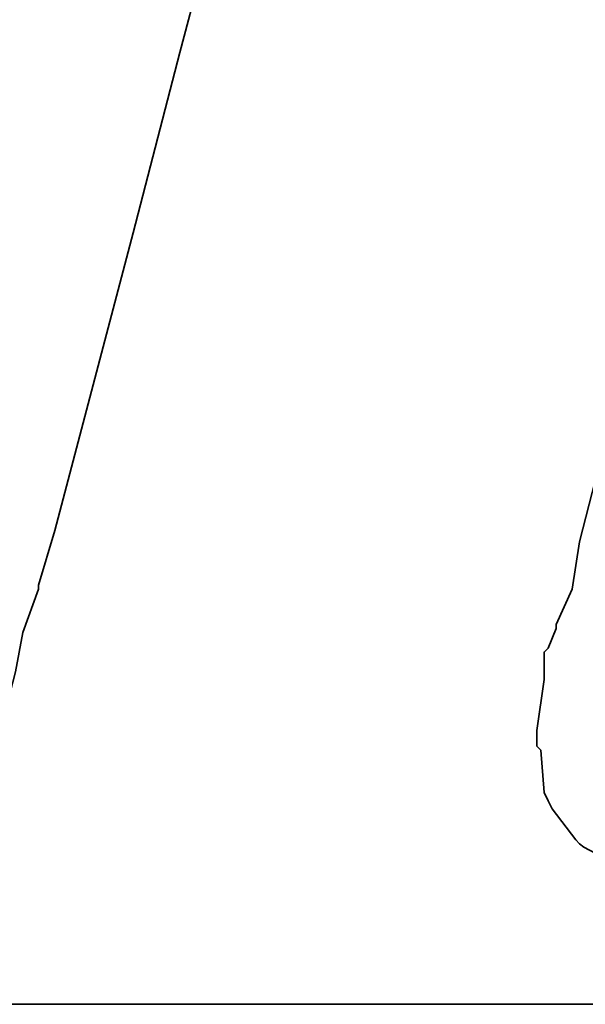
# Model space of a CAD drawing. Header units: inches. Extents: x 22 to 529, y 46 to 401.
# Tile 34 of 50: x 205.503 to 205.994, y 111.401 to 112.256. Entities that reach past the tile are written whole.
import ezdxf

# ---------------------------------------------------------------- set-up
doc = ezdxf.new("R2010")
doc.units = ezdxf.units.IN
doc.header["$LTSCALE"] = 0.1
doc.layers.add('DIM', color=4, linetype='Continuous')
doc.layers.add('layer 1', color=7, linetype='Continuous')

# ---------------------------------------------------------------- blocks, each defined once
blk = doc.blocks.new('TBI MOTION logo(完整正式版)')
at = {"layer": 'layer 1', "color": 22, "lineweight": 35}
blk.add_open_spline([(-40.59125, -7.943749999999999), (-40.59125, -7.943749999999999), (-40.97375, -7.943749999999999), (-40.97375, -7.943749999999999), (-40.97375, -7.943749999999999), (-40.97375, -7.943749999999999), (-41.38125, -7.943749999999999), (-41.38125, -7.943749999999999), (-41.38125, -7.943749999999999), (-41.38125, -7.943749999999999), (-41.54874999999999, -7.943749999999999), (-41.54874999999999, -7.943749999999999), (-41.54874999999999, -7.943749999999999), (-41.54874999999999, -7.943749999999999), (-41.59875, -7.943749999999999), (-41.59875, -7.943749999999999), (-41.59875, -7.943749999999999), (-41.59875, -7.943749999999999), (-41.88374999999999, -7.943749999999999), (-41.88374999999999, -7.943749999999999), (-41.88374999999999, -7.943749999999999), (-41.88374999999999, -7.943749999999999), (-41.90875, -7.91875), (-41.90875, -7.91875), (-41.90875, -7.91875), (-41.90875, -7.91875), (-42.19875, -7.871249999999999), (-42.19875, -7.871249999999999), (-42.19875, -7.871249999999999), (-42.19875, -7.871249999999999), (-42.43875, -7.82375), (-42.43875, -7.82375), (-42.43875, -7.82375), (-42.43875, -7.82375), (-42.45875, -7.82375), (-42.45875, -7.82375), (-42.45875, -7.82375), (-42.45875, -7.82375), (-42.48624999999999, -7.82375), (-42.48624999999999, -7.82375), (-42.48624999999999, -7.82375), (-42.48624999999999, -7.82375), (-42.67625, -7.723749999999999), (-42.67625, -7.723749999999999), (-42.67625, -7.723749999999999), (-42.67625, -7.723749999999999), (-42.70125, -7.70375), (-42.70125, -7.70375), (-42.70125, -7.70375), (-42.70125, -7.70375), (-42.72375, -7.678749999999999), (-42.72375, -7.678749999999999), (-42.72375, -7.678749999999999), (-42.72375, -7.678749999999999), (-42.86875, -7.488749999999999), (-42.86875, -7.488749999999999), (-42.86875, -7.488749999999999), (-42.86875, -7.488749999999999), (-42.89374999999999, -7.438749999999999), (-42.89374999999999, -7.438749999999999), (-42.89374999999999, -7.438749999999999), (-42.89374999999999, -7.438749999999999), (-42.91875, -7.388749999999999), (-42.91875, -7.388749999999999), (-42.91875, -7.388749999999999), (-42.91875, -7.388749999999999), (-42.93874999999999, -7.12875), (-42.93874999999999, -7.12875), (-42.93874999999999, -7.12875), (-42.93874999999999, -7.12875), (-42.96375, -7.103749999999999), (-42.96375, -7.103749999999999), (-42.96375, -7.103749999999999), (-42.96375, -7.103749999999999), (-42.96375, -7.053749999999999), (-42.96375, -7.053749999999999), (-42.96375, -7.053749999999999), (-42.96375, -7.053749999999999), (-42.96375, -7.00875), (-42.96375, -7.00875), (-42.96375, -7.00875), (-42.96375, -7.00875), (-42.91875, -6.69625), (-42.91875, -6.69625), (-42.91875, -6.69625), (-42.91875, -6.69625), (-42.91875, -6.62375), (-42.91875, -6.62375), (-42.91875, -6.62375), (-42.91875, -6.62375), (-42.91875, -6.59625), (-42.91875, -6.59625), (-42.91875, -6.59625), (-42.91875, -6.59625), (-42.91875, -6.57375), (-42.91875, -6.57375), (-42.91875, -6.57375), (-42.91875, -6.57375), (-42.91875, -6.528749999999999), (-42.91875, -6.528749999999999), (-42.91875, -6.528749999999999), (-42.91875, -6.528749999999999), (-42.89374999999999, -6.50375), (-42.89374999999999, -6.50375), (-42.89374999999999, -6.50375), (-42.89374999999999, -6.50375), (-42.84374999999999, -6.38375), (-42.84374999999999, -6.38375), (-42.84374999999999, -6.38375), (-42.84374999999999, -6.38375), (-42.84374999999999, -6.358749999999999), (-42.84374999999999, -6.358749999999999), (-42.84374999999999, -6.358749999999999), (-42.84374999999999, -6.358749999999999), (-42.74625, -6.143749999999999), (-42.74625, -6.143749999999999), (-42.74625, -6.143749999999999), (-42.74625, -6.143749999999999), (-42.70125, -5.853749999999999), (-42.70125, -5.853749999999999), (-42.70125, -5.853749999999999), (-42.70125, -5.853749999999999), (-42.60374999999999, -5.47125), (-42.60374999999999, -5.47125), (-42.60374999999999, -5.47125), (-42.60374999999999, -5.47125), (-42.60374999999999, -5.44875), (-42.60374999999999, -5.44875), (-42.60374999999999, -5.44875), (-42.60374999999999, -5.44875), (-42.38875, -4.678749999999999), (-42.38875, -4.678749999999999), (-42.38875, -4.678749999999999), (-42.38875, -4.678749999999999), (-42.36375, -4.653749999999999), (-42.36375, -4.653749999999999), (-42.36375, -4.653749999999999), (-42.36375, -4.653749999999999), (-42.12375, -3.69625), (-42.12375, -3.69625), (-42.12375, -3.69625), (-42.12375, -3.69625), (-42.12375, -3.67374), (-42.12375, -3.67374), (-42.12375, -3.67374), (-42.12375, -3.67374), (-41.78875, -2.593739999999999), (-41.78875, -2.593739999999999), (-41.78875, -2.593739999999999), (-41.78875, -2.593739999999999), (-41.18875, -0.19375), (-41.18875, -0.19375), (-41.18875, -0.19375), (-41.18875, -0.19375), (-40.54375, 2.20624), (-40.54375, 2.20624), (-40.54375, 2.20624), (-40.54375, 2.20624), (-40.25374999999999, 3.308749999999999), (-40.25374999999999, 3.308749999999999), (-40.25374999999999, 3.308749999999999), (-40.25374999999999, 3.308749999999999), (-39.98875, 4.27125), (-39.98875, 4.27125), (-39.98875, 4.27125), (-39.98875, 4.27125), (-39.77375, 5.131249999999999), (-39.77375, 5.131249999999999), (-39.77375, 5.131249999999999), (-39.77375, 5.131249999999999), (-39.67875, 5.47125), (-39.67875, 5.47125), (-39.67875, 5.47125), (-39.67875, 5.47125), (-39.60375, 5.756249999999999), (-39.60375, 5.756249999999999), (-39.60375, 5.756249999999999), (-39.60375, 5.756249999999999), (-39.60375, 5.78125), (-39.60375, 5.78125), (-39.60375, 5.78125), (-39.60375, 5.78125), (-39.50875, 5.97125), (-39.50875, 5.97125), (-39.50875, 5.97125), (-39.50875, 5.97125), (-39.50875, 6.138749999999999), (-39.50875, 6.138749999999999), (-39.50875, 6.138749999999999), (-39.50875, 6.138749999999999), (-39.48625, 6.166249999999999), (-39.48625, 6.166249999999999), (-39.48625, 6.166249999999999), (-39.48625, 6.166249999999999), (-39.46125, 6.286249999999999), (-39.46125, 6.286249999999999), (-39.46125, 6.286249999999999), (-39.46125, 6.286249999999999), (-39.46125, 6.426249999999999), (-39.46125, 6.426249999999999), (-39.46125, 6.426249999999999), (-39.46125, 6.426249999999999), (-39.41375, 6.426249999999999), (-39.41375, 6.426249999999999), (-39.41375, 6.426249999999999), (-39.41375, 6.426249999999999), (-39.29375, 6.69125), (-39.29375, 6.69125), (-39.29375, 6.69125), (-39.29375, 6.69125), (-39.26875, 6.741249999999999), (-39.26875, 6.741249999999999), (-39.26875, 6.741249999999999), (-39.26875, 6.741249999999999), (-39.24375, 6.76625), (-39.24375, 6.76625), (-39.24375, 6.76625), (-39.24375, 6.76625), (-38.98375, 7.006239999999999), (-38.98375, 7.006239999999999), (-38.98375, 7.006239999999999), (-38.98375, 7.006239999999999), (-38.95625, 7.026239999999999), (-38.95625, 7.026239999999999), (-38.95625, 7.026239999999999), (-38.95625, 7.026239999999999), (-38.78875, 7.126239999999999), (-38.78875, 7.126239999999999), (-38.78875, 7.126239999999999), (-38.78875, 7.126239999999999), (-38.76375, 7.126239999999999), (-38.76375, 7.126239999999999), (-38.76375, 7.126239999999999), (-38.76375, 7.126239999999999), (-38.74375, 7.126239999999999), (-38.74375, 7.126239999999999), (-38.74375, 7.126239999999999), (-38.74375, 7.126239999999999), (-38.52875, 7.171249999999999), (-38.52875, 7.171249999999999), (-38.52875, 7.171249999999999), (-38.52875, 7.171249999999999), (-38.52875, 7.196239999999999), (-38.52875, 7.196239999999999), (-38.52875, 7.196239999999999), (-38.52875, 7.196239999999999), (-38.50375, 7.196239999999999), (-38.50375, 7.196239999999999), (-38.50375, 7.196239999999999), (-38.50375, 7.196239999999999), (-38.26125, 7.21875), (-38.26125, 7.21875), (-38.26125, 7.21875), (-38.26125, 7.21875), (-38.23875000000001, 7.246239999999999), (-38.23875000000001, 7.246239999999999), (-38.23875000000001, 7.246239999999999), (-38.23875000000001, 7.246239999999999), (-38.21625, 7.246239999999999), (-38.21625, 7.246239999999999), (-38.21625, 7.246239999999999), (-38.21625, 7.246239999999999), (-38.18875, 7.246239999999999), (-38.18875, 7.246239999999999), (-38.18875, 7.246239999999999), (-38.18875, 7.246239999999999), (-37.90375, 7.246239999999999), (-37.90375, 7.246239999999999), (-37.90375, 7.246239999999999), (-37.90375, 7.246239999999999), (-37.85375, 7.246239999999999), (-37.85375, 7.246239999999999), (-37.85375, 7.246239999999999), (-37.85375, 7.246239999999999), (-37.75875, 7.246239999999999), (-37.75875, 7.246239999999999), (-37.75875, 7.246239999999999), (-37.75875, 7.246239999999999), (-37.42375, 7.246239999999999), (-37.42375, 7.246239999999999), (-37.42375, 7.246239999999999), (-37.42375, 7.246239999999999), (-37.08875, 7.246239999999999), (-37.08875, 7.246239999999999), (-37.08875, 7.246239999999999), (-37.08875, 7.246239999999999), (-37.06375, 7.246239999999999), (-37.06375, 7.246239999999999), (-37.06375, 7.246239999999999), (-37.06375, 7.246239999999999), (-37.06375, 7.266239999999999), (-37.06375, 7.266239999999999), (-37.06375, 7.266239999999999), (-37.06375, 7.266239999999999), (-37.03875, 7.291249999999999), (-37.03875, 7.291249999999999), (-37.03875, 7.291249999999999), (-37.03875, 7.291249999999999), (-37.03875, 7.31625), (-37.03875, 7.31625), (-37.03875, 7.31625), (-37.03875, 7.31625), (-36.94125, 7.676249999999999), (-36.94125, 7.676249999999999), (-36.94125, 7.676249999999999), (-36.94125, 7.676249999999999), (-36.86875, 7.98625), (-36.86875, 7.98625), (-36.86875, 7.98625), (-36.86875, 7.98625), (-36.98875000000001, 7.98625), (-36.98875000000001, 7.98625), (-36.98875000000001, 7.98625), (-36.98875000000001, 7.98625), (-37.42375, 7.98625), (-37.42375, 7.98625), (-37.42375, 7.98625), (-37.42375, 7.98625), (-37.94875, 7.98625), (-37.94875, 7.98625), (-37.94875, 7.98625), (-37.94875, 7.98625), (-38.57375, 7.98625), (-38.57375, 7.98625), (-38.57375, 7.98625), (-38.57375, 7.98625), (-39.29375, 7.98625), (-39.29375, 7.98625), (-39.29375, 7.98625), (-39.29375, 7.98625), (-40.82875, 7.98625), (-40.82875, 7.98625), (-40.82875, 7.98625), (-40.82875, 7.98625), (-42.36375, 7.98625), (-42.36375, 7.98625), (-42.36375, 7.98625), (-42.36375, 7.98625), (-43.08375, 7.98625), (-43.08375, 7.98625), (-43.08375, 7.98625), (-43.08375, 7.98625), (-43.70875, 7.98625), (-43.70875, 7.98625), (-43.70875, 7.98625), (-43.70875, 7.98625), (-44.23375, 7.98625), (-44.23375, 7.98625), (-44.23375, 7.98625), (-44.23375, 7.98625), (-44.66875, 7.98625), (-44.66875, 7.98625), (-44.66875, 7.98625), (-44.66875, 7.98625), (-44.88375, 7.98625), (-44.88375, 7.98625), (-44.88375, 7.98625), (-44.88375, 7.98625), (-44.90874999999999, 7.94125), (-44.90874999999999, 7.94125), (-44.90874999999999, 7.94125), (-44.90874999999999, 7.94125), (-44.90874999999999, 7.916249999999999), (-44.90874999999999, 7.916249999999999), (-44.90874999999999, 7.916249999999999), (-44.90874999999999, 7.916249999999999), (-45.00375, 7.55625), (-45.00375, 7.55625), (-45.00375, 7.55625), (-45.00375, 7.55625), (-45.05374999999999, 7.246239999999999), (-45.05374999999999, 7.246239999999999), (-45.05374999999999, 7.246239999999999), (-45.05374999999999, 7.246239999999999), (-44.61875, 7.246239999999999), (-44.61875, 7.246239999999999), (-44.61875, 7.246239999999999), (-44.61875, 7.246239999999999), (-44.11375, 7.246239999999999), (-44.11375, 7.246239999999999), (-44.11375, 7.246239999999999), (-44.11375, 7.246239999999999), (-43.99375, 7.246239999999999), (-43.99375, 7.246239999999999), (-43.99375, 7.246239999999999), (-43.99375, 7.246239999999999), (-43.94625, 7.246239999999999), (-43.94625, 7.246239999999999), (-43.94625, 7.246239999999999), (-43.94625, 7.246239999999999), (-43.92374, 7.246239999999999), (-43.92374, 7.246239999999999), (-43.92374, 7.246239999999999), (-43.92374, 7.246239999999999), (-43.65874999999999, 7.246239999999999), (-43.65874999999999, 7.246239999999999), (-43.65874999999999, 7.246239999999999), (-43.65874999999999, 7.246239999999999), (-43.63875, 7.21875), (-43.63875, 7.21875), (-43.63875, 7.21875), (-43.63875, 7.21875), (-43.46874999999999, 7.196239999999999), (-43.46874999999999, 7.196239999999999), (-43.46874999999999, 7.196239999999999), (-43.46874999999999, 7.196239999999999), (-43.39875, 7.196239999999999), (-43.39875, 7.196239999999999), (-43.39875, 7.196239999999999), (-43.39875, 7.196239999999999), (-43.37125, 7.171249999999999), (-43.37125, 7.171249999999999), (-43.37125, 7.171249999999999), (-43.37125, 7.171249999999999), (-43.34875, 7.171249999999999), (-43.34875, 7.171249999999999), (-43.34875, 7.171249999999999), (-43.34875, 7.171249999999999), (-43.20375, 7.126239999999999), (-43.20375, 7.126239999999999), (-43.20375, 7.126239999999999), (-43.20375, 7.126239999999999), (-43.05875, 7.076239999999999), (-43.05875, 7.076239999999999), (-43.05875, 7.076239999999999), (-43.05875, 7.076239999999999), (-43.01375, 7.076239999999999), (-43.01375, 7.076239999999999), (-43.01375, 7.076239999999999), (-43.01375, 7.076239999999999), (-42.98875, 7.026239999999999), (-42.98875, 7.026239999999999), (-42.98875, 7.026239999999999), (-42.98875, 7.026239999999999), (-42.79874999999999, 6.86125), (-42.79874999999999, 6.86125), (-42.79874999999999, 6.86125), (-42.79874999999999, 6.86125), (-42.77375, 6.81125), (-42.77375, 6.81125), (-42.77375, 6.81125), (-42.77375, 6.81125), (-42.74625, 6.76625), (-42.74625, 6.76625), (-42.74625, 6.76625), (-42.74625, 6.76625), (-42.72375, 6.47625), (-42.72375, 6.47625), (-42.72375, 6.47625), (-42.72375, 6.47625), (-42.70125, 6.45124), (-42.70125, 6.45124), (-42.70125, 6.45124), (-42.70125, 6.45124), (-42.70125, 6.426249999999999), (-42.70125, 6.426249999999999), (-42.70125, 6.426249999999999), (-42.70125, 6.426249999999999), (-42.72375, 6.40625), (-42.72375, 6.40625), (-42.72375, 6.40625), (-42.72375, 6.40625), (-42.74625, 5.97125), (-42.74625, 5.97125), (-42.74625, 5.97125), (-42.74625, 5.97125), (-42.74625, 5.94625), (-42.74625, 5.94625), (-42.74625, 5.94625), (-42.74625, 5.94625), (-42.74625, 5.926249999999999), (-42.74625, 5.926249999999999), (-42.74625, 5.926249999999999), (-42.74625, 5.926249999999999), (-42.77375, 5.876249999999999), (-42.77375, 5.876249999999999), (-42.77375, 5.876249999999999), (-42.77375, 5.876249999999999), (-42.81875, 5.80625), (-42.81875, 5.80625), (-42.81875, 5.80625), (-42.81875, 5.80625), (-42.86875, 5.63625), (-42.86875, 5.63625), (-42.86875, 5.63625), (-42.86875, 5.63625), (-42.91875, 5.39625), (-42.91875, 5.39625), (-42.91875, 5.39625), (-42.91875, 5.39625), (-42.91875, 5.37124), (-42.91875, 5.37124), (-42.91875, 5.37124), (-42.91875, 5.37124), (-43.01375, 5.10874), (-43.01375, 5.10874), (-43.01375, 5.10874), (-43.01375, 5.10874), (-43.10875, 4.771239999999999), (-43.10875, 4.771239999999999), (-43.10875, 4.771239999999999), (-43.10875, 4.771239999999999), (-43.29875, 3.956249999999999), (-43.29875, 3.956249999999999), (-43.29875, 3.956249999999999), (-43.29875, 3.956249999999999), (-43.58875, 2.951249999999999), (-43.58875, 2.951249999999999), (-43.58875, 2.951249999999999), (-43.58875, 2.951249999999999), (-43.87375, 1.87125), (-43.87375, 1.87125), (-43.87375, 1.87125), (-43.87375, 1.87125), (-44.52625, -0.50374), (-44.52625, -0.50374), (-44.52625, -0.50374), (-44.52625, -0.50374), (-45.14874999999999, -2.853749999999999), (-45.14874999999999, -2.853749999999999), (-45.14874999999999, -2.853749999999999), (-45.14874999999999, -2.853749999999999), (-45.43375, -3.95875), (-45.43375, -3.95875), (-45.43375, -3.95875), (-45.43375, -3.95875), (-45.69874999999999, -4.96875), (-45.69874999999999, -4.96875), (-45.69874999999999, -4.96875), (-45.69874999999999, -4.96875), (-45.91375, -5.78375), (-45.91375, -5.78375), (-45.91375, -5.78375), (-45.91375, -5.78375), (-46.01374999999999, -6.11875), (-46.01374999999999, -6.11875), (-46.01374999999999, -6.11875), (-46.01374999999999, -6.11875), (-46.01374999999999, -6.143749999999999), (-46.01374999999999, -6.143749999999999), (-46.01374999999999, -6.143749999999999), (-46.01374999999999, -6.143749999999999), (-46.10875, -6.40875), (-46.10875, -6.40875), (-46.10875, -6.40875), (-46.10875, -6.40875), (-46.15375, -6.648749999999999), (-46.15375, -6.648749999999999), (-46.15375, -6.648749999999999), (-46.15375, -6.648749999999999), (-46.20375, -6.83875), (-46.20375, -6.83875), (-46.20375, -6.83875), (-46.20375, -6.83875), (-46.22874999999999, -6.933749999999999), (-46.22874999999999, -6.933749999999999), (-46.22874999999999, -6.933749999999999), (-46.22874999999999, -6.933749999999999), (-46.22874999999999, -7.07875), (-46.22874999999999, -7.07875), (-46.22874999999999, -7.07875), (-46.22874999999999, -7.07875), (-46.27374999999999, -7.07875), (-46.27374999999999, -7.07875), (-46.27374999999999, -7.07875), (-46.27374999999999, -7.07875), (-46.39375, -7.34375), (-46.39375, -7.34375), (-46.39375, -7.34375), (-46.39375, -7.34375), (-46.39375, -7.36875), (-46.39375, -7.36875), (-46.39375, -7.36875), (-46.39375, -7.36875), (-46.42125, -7.388749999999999), (-46.42125, -7.388749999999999), (-46.42125, -7.388749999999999), (-46.42125, -7.388749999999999), (-46.68375, -7.678749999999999), (-46.68375, -7.678749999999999), (-46.68375, -7.678749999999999), (-46.68375, -7.678749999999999), (-46.70875, -7.70375), (-46.70875, -7.70375), (-46.70875, -7.70375), (-46.70875, -7.70375), (-46.75374999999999, -7.723749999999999), (-46.75374999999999, -7.723749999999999), (-46.75374999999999, -7.723749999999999), (-46.75374999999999, -7.723749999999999), (-47.08874999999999, -7.871249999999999), (-47.08874999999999, -7.871249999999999), (-47.08874999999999, -7.871249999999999), (-47.08874999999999, -7.871249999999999), (-47.11625, -7.871249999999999), (-47.11625, -7.871249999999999), (-47.11625, -7.871249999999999), (-47.11625, -7.871249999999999), (-47.13875, -7.893749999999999), (-47.13875, -7.893749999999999), (-47.13875, -7.893749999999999), (-47.13875, -7.893749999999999), (-47.56874999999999, -7.91875), (-47.56874999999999, -7.91875), (-47.56874999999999, -7.91875), (-47.56874999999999, -7.91875), (-47.59624999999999, -7.943749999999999), (-47.59624999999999, -7.943749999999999), (-47.59624999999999, -7.943749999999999), (-47.59624999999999, -7.943749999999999), (-47.64375, -7.943749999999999), (-47.64375, -7.943749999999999), (-47.64375, -7.943749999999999), (-47.64375, -7.943749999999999), (-47.73625, -7.943749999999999), (-47.73625, -7.943749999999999), (-47.73625, -7.943749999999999), (-47.73625, -7.943749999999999), (-48.07375, -7.943749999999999), (-48.07375, -7.943749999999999), (-48.07375, -7.943749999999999), (-48.07375, -7.943749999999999), (-48.36125, -7.943749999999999), (-48.36125, -7.943749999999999), (-48.36125, -7.943749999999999), (-48.36125, -7.943749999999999), (-48.36125, -7.966249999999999), (-48.36125, -7.966249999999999), (-48.36125, -7.966249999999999), (-48.36125, -7.966249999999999), (-48.36125, -7.991249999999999), (-48.36125, -7.991249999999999), (-48.36125, -7.991249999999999), (-48.36125, -7.991249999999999), (-48.38875, -8.013749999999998), (-48.38875, -8.013749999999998), (-48.38875, -8.013749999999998), (-48.38875, -8.013749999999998), (-48.50875, -8.34875), (-48.50875, -8.34875), (-48.50875, -8.34875), (-48.50875, -8.34875), (-48.55375, -8.68625), (-48.55375, -8.68625), (-48.55375, -8.68625), (-48.55375, -8.68625), (-48.45875, -8.68625), (-48.45875, -8.68625), (-48.45875, -8.68625), (-48.45875, -8.68625), (-48.07375, -8.68625), (-48.07375, -8.68625), (-48.07375, -8.68625), (-48.07375, -8.68625), (-47.52374999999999, -8.68625), (-47.52374999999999, -8.68625), (-47.52374999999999, -8.68625), (-47.52374999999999, -8.68625), (-46.92375, -8.68625), (-46.92375, -8.68625), (-46.92375, -8.68625), (-46.92375, -8.68625), (-46.25375, -8.68625), (-46.25375, -8.68625), (-46.25375, -8.68625), (-46.25375, -8.68625), (-46.20375, -8.68625), (-46.20375, -8.68625), (-46.20375, -8.68625), (-46.20375, -8.68625), (-44.71375, -8.68625), (-44.71375, -8.68625), (-44.71375, -8.68625), (-44.71375, -8.68625), (-43.22874999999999, -8.68625), (-43.22874999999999, -8.68625), (-43.22874999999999, -8.68625), (-43.22874999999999, -8.68625), (-42.55875, -8.68625), (-42.55875, -8.68625), (-42.55875, -8.68625), (-42.55875, -8.68625), (-42.50874999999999, -8.68625), (-42.50874999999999, -8.68625), (-42.50874999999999, -8.68625), (-42.50874999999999, -8.68625), (-41.93375, -8.68625), (-41.93375, -8.68625), (-41.93375, -8.68625), (-41.93375, -8.68625), (-41.38125, -8.68625), (-41.38125, -8.68625), (-41.38125, -8.68625), (-41.38125, -8.68625), (-40.97375, -8.68625), (-40.97375, -8.68625), (-40.97375, -8.68625), (-40.97375, -8.68625), (-40.78125, -8.68625), (-40.78125, -8.68625), (-40.78125, -8.68625), (-40.78125, -8.68625), (-40.78125, -8.638749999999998), (-40.78125, -8.638749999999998), (-40.78125, -8.638749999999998), (-40.78125, -8.638749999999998), (-40.75874999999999, -8.638749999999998), (-40.75874999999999, -8.638749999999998), (-40.75874999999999, -8.638749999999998), (-40.75874999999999, -8.638749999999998), (-40.66374999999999, -8.27875), (-40.66374999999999, -8.27875), (-40.66374999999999, -8.27875), (-40.66374999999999, -8.27875), (-40.59125, -7.943749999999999), (-40.59125, -7.943749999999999)], degree=3, knots=[0, 0, 0, 0, 0.0055865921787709, 0.0055865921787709, 0.0055865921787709, 0.0055865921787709, 0.0111731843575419, 0.0111731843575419, 0.0111731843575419, 0.0111731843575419, 0.0167597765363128, 0.0167597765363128, 0.0167597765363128, 0.0167597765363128, 0.0223463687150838, 0.0223463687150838, 0.0223463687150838, 0.0223463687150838, 0.0279329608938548, 0.0279329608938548, 0.0279329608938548, 0.0279329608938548, 0.0335195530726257, 0.0335195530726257, 0.0335195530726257, 0.0335195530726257, 0.0391061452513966, 0.0391061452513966, 0.0391061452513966, 0.0391061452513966, 0.0446927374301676, 0.0446927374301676, 0.0446927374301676, 0.0446927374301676, 0.0502793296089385, 0.0502793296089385, 0.0502793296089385, 0.0502793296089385, 0.0558659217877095, 0.0558659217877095, 0.0558659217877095, 0.0558659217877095, 0.0614525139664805, 0.0614525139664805, 0.0614525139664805, 0.0614525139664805, 0.0670391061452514, 0.0670391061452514, 0.0670391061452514, 0.0670391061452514, 0.0726256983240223, 0.0726256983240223, 0.0726256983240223, 0.0726256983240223, 0.0782122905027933, 0.0782122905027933, 0.0782122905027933, 0.0782122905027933, 0.0837988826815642, 0.0837988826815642, 0.0837988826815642, 0.0837988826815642, 0.0893854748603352, 0.0893854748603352, 0.0893854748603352, 0.0893854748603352, 0.0949720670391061, 0.0949720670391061, 0.0949720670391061, 0.0949720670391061, 0.1005586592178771, 0.1005586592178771, 0.1005586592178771, 0.1005586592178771, 0.106145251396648, 0.106145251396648, 0.106145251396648, 0.106145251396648, 0.1117318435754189, 0.1117318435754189, 0.1117318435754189, 0.1117318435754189, 0.1173184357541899, 0.1173184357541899, 0.1173184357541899, 0.1173184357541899, 0.1229050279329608, 0.1229050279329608, 0.1229050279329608, 0.1229050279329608, 0.1284916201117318, 0.1284916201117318, 0.1284916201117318, 0.1284916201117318, 0.1340782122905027, 0.1340782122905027, 0.1340782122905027, 0.1340782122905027, 0.1396648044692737, 0.1396648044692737, 0.1396648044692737, 0.1396648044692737, 0.1452513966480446, 0.1452513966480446, 0.1452513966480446, 0.1452513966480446, 0.1508379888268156, 0.1508379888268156, 0.1508379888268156, 0.1508379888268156, 0.1564245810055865, 0.1564245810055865, 0.1564245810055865, 0.1564245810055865, 0.1620111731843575, 0.1620111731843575, 0.1620111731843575, 0.1620111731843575, 0.1675977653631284, 0.1675977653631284, 0.1675977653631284, 0.1675977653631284, 0.1731843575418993, 0.1731843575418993, 0.1731843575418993, 0.1731843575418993, 0.1787709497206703, 0.1787709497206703, 0.1787709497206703, 0.1787709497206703, 0.1843575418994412, 0.1843575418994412, 0.1843575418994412, 0.1843575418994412, 0.1899441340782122, 0.1899441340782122, 0.1899441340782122, 0.1899441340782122, 0.1955307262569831, 0.1955307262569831, 0.1955307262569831, 0.1955307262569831, 0.2011173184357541, 0.2011173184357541, 0.2011173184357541, 0.2011173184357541, 0.206703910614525, 0.206703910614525, 0.206703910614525, 0.206703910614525, 0.2122905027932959, 0.2122905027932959, 0.2122905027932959, 0.2122905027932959, 0.2178770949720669, 0.2178770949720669, 0.2178770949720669, 0.2178770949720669, 0.2234636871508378, 0.2234636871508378, 0.2234636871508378, 0.2234636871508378, 0.2290502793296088, 0.2290502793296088, 0.2290502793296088, 0.2290502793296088, 0.2346368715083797, 0.2346368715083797, 0.2346368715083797, 0.2346368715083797, 0.2402234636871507, 0.2402234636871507, 0.2402234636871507, 0.2402234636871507, 0.2458100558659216, 0.2458100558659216, 0.2458100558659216, 0.2458100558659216, 0.2513966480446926, 0.2513966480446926, 0.2513966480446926, 0.2513966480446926, 0.2569832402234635, 0.2569832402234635, 0.2569832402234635, 0.2569832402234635, 0.2625698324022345, 0.2625698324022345, 0.2625698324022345, 0.2625698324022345, 0.2681564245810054, 0.2681564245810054, 0.2681564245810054, 0.2681564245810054, 0.2737430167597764, 0.2737430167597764, 0.2737430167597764, 0.2737430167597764, 0.2793296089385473, 0.2793296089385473, 0.2793296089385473, 0.2793296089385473, 0.2849162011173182, 0.2849162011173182, 0.2849162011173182, 0.2849162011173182, 0.2905027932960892, 0.2905027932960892, 0.2905027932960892, 0.2905027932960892, 0.2960893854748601, 0.2960893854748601, 0.2960893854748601, 0.2960893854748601, 0.3016759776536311, 0.3016759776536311, 0.3016759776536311, 0.3016759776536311, 0.3072625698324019, 0.3072625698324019, 0.3072625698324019, 0.3072625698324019, 0.312849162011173, 0.312849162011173, 0.312849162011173, 0.312849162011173, 0.3184357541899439, 0.3184357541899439, 0.3184357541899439, 0.3184357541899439, 0.3240223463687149, 0.3240223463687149, 0.3240223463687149, 0.3240223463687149, 0.3296089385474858, 0.3296089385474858, 0.3296089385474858, 0.3296089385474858, 0.3351955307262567, 0.3351955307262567, 0.3351955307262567, 0.3351955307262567, 0.3407821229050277, 0.3407821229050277, 0.3407821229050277, 0.3407821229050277, 0.3463687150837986, 0.3463687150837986, 0.3463687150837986, 0.3463687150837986, 0.3519553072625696, 0.3519553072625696, 0.3519553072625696, 0.3519553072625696, 0.3575418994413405, 0.3575418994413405, 0.3575418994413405, 0.3575418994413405, 0.3631284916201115, 0.3631284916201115, 0.3631284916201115, 0.3631284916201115, 0.3687150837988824, 0.3687150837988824, 0.3687150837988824, 0.3687150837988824, 0.3743016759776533, 0.3743016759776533, 0.3743016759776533, 0.3743016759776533, 0.3798882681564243, 0.3798882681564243, 0.3798882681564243, 0.3798882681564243, 0.3854748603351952, 0.3854748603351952, 0.3854748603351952, 0.3854748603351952, 0.3910614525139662, 0.3910614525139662, 0.3910614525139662, 0.3910614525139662, 0.3966480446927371, 0.3966480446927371, 0.3966480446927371, 0.3966480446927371, 0.4022346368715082, 0.4022346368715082, 0.4022346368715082, 0.4022346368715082, 0.407821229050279, 0.407821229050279, 0.407821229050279, 0.407821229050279, 0.4134078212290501, 0.4134078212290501, 0.4134078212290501, 0.4134078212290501, 0.4189944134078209, 0.4189944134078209, 0.4189944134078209, 0.4189944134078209, 0.4245810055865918, 0.4245810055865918, 0.4245810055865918, 0.4245810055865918, 0.4301675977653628, 0.4301675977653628, 0.4301675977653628, 0.4301675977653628, 0.4357541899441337, 0.4357541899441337, 0.4357541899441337, 0.4357541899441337, 0.4413407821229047, 0.4413407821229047, 0.4413407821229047, 0.4413407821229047, 0.4469273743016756, 0.4469273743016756, 0.4469273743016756, 0.4469273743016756, 0.4525139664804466, 0.4525139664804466, 0.4525139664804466, 0.4525139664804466, 0.4581005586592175, 0.4581005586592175, 0.4581005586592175, 0.4581005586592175, 0.4636871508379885, 0.4636871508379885, 0.4636871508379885, 0.4636871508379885, 0.4692737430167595, 0.4692737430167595, 0.4692737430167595, 0.4692737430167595, 0.4748603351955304, 0.4748603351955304, 0.4748603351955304, 0.4748603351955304, 0.4804469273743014, 0.4804469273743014, 0.4804469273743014, 0.4804469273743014, 0.4860335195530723, 0.4860335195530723, 0.4860335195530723, 0.4860335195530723, 0.4916201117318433, 0.4916201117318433, 0.4916201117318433, 0.4916201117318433, 0.4972067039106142, 0.4972067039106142, 0.4972067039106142, 0.4972067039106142, 0.5027932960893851, 0.5027932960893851, 0.5027932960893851, 0.5027932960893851, 0.508379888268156, 0.508379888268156, 0.508379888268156, 0.508379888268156, 0.513966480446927, 0.513966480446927, 0.513966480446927, 0.513966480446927, 0.519553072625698, 0.519553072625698, 0.519553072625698, 0.519553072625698, 0.525139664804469, 0.525139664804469, 0.525139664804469, 0.525139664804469, 0.53072625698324, 0.53072625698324, 0.53072625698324, 0.53072625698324, 0.536312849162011, 0.536312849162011, 0.536312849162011, 0.536312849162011, 0.541899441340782, 0.541899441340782, 0.541899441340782, 0.541899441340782, 0.547486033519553, 0.547486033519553, 0.547486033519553, 0.547486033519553, 0.553072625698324, 0.553072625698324, 0.553072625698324, 0.553072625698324, 0.558659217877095, 0.558659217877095, 0.558659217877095, 0.558659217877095, 0.564245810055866, 0.564245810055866, 0.564245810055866, 0.564245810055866, 0.569832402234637, 0.569832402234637, 0.569832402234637, 0.569832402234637, 0.575418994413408, 0.575418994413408, 0.575418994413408, 0.575418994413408, 0.581005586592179, 0.581005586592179, 0.581005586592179, 0.581005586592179, 0.58659217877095, 0.58659217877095, 0.58659217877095, 0.58659217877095, 0.592178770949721, 0.592178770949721, 0.592178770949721, 0.592178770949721, 0.5977653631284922, 0.5977653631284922, 0.5977653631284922, 0.5977653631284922, 0.603351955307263, 0.603351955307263, 0.603351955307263, 0.603351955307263, 0.608938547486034, 0.608938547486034, 0.608938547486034, 0.608938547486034, 0.6145251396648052, 0.6145251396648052, 0.6145251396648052, 0.6145251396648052, 0.6201117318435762, 0.6201117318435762, 0.6201117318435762, 0.6201117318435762, 0.6256983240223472, 0.6256983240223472, 0.6256983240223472, 0.6256983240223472, 0.631284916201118, 0.631284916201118, 0.631284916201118, 0.631284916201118, 0.6368715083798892, 0.6368715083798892, 0.6368715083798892, 0.6368715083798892, 0.6424581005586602, 0.6424581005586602, 0.6424581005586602, 0.6424581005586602, 0.6480446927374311, 0.6480446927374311, 0.6480446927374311, 0.6480446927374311, 0.6536312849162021, 0.6536312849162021, 0.6536312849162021, 0.6536312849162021, 0.6592178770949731, 0.6592178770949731, 0.6592178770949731, 0.6592178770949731, 0.6648044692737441, 0.6648044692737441, 0.6648044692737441, 0.6648044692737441, 0.6703910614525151, 0.6703910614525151, 0.6703910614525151, 0.6703910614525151, 0.6759776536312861, 0.6759776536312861, 0.6759776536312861, 0.6759776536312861, 0.6815642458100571, 0.6815642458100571, 0.6815642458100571, 0.6815642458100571, 0.687150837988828, 0.687150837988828, 0.687150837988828, 0.687150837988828, 0.6927374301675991, 0.6927374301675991, 0.6927374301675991, 0.6927374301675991, 0.69832402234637, 0.69832402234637, 0.69832402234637, 0.69832402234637, 0.703910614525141, 0.703910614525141, 0.703910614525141, 0.703910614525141, 0.7094972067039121, 0.7094972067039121, 0.7094972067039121, 0.7094972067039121, 0.715083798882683, 0.715083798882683, 0.715083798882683, 0.715083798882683, 0.7206703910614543, 0.7206703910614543, 0.7206703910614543, 0.7206703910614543, 0.7262569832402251, 0.7262569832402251, 0.7262569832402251, 0.7262569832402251, 0.731843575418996, 0.731843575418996, 0.731843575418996, 0.731843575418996, 0.7374301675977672, 0.7374301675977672, 0.7374301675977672, 0.7374301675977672, 0.7430167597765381, 0.7430167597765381, 0.7430167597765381, 0.7430167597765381, 0.7486033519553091, 0.7486033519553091, 0.7486033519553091, 0.7486033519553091, 0.75418994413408, 0.75418994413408, 0.75418994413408, 0.75418994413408, 0.7597765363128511, 0.7597765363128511, 0.7597765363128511, 0.7597765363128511, 0.7653631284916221, 0.7653631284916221, 0.7653631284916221, 0.7653631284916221, 0.770949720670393, 0.770949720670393, 0.770949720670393, 0.770949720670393, 0.7765363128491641, 0.7765363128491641, 0.7765363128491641, 0.7765363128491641, 0.7821229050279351, 0.7821229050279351, 0.7821229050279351, 0.7821229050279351, 0.787709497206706, 0.787709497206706, 0.787709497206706, 0.787709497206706, 0.7932960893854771, 0.7932960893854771, 0.7932960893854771, 0.7932960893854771, 0.798882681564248, 0.798882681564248, 0.798882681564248, 0.798882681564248, 0.8044692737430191, 0.8044692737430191, 0.8044692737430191, 0.8044692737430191, 0.8100558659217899, 0.8100558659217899, 0.8100558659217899, 0.8100558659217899, 0.8156424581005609, 0.8156424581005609, 0.8156424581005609, 0.8156424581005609, 0.8212290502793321, 0.8212290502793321, 0.8212290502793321, 0.8212290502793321, 0.8268156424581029, 0.8268156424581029, 0.8268156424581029, 0.8268156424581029, 0.8324022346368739, 0.8324022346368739, 0.8324022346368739, 0.8324022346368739, 0.8379888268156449, 0.8379888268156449, 0.8379888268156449, 0.8379888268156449, 0.8435754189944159, 0.8435754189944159, 0.8435754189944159, 0.8435754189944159, 0.8491620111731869, 0.8491620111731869, 0.8491620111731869, 0.8491620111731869, 0.8547486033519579, 0.8547486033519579, 0.8547486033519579, 0.8547486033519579, 0.8603351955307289, 0.8603351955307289, 0.8603351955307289, 0.8603351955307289, 0.8659217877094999, 0.8659217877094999, 0.8659217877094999, 0.8659217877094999, 0.8715083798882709, 0.8715083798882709, 0.8715083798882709, 0.8715083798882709, 0.8770949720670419, 0.8770949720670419, 0.8770949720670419, 0.8770949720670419, 0.8826815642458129, 0.8826815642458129, 0.8826815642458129, 0.8826815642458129, 0.888268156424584, 0.888268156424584, 0.888268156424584, 0.888268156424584, 0.8938547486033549, 0.8938547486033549, 0.8938547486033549, 0.8938547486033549, 0.8994413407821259, 0.8994413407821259, 0.8994413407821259, 0.8994413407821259, 0.9050279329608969, 0.9050279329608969, 0.9050279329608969, 0.9050279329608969, 0.9106145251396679, 0.9106145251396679, 0.9106145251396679, 0.9106145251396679, 0.9162011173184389, 0.9162011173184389, 0.9162011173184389, 0.9162011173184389, 0.9217877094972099, 0.9217877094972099, 0.9217877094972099, 0.9217877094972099, 0.9273743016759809, 0.9273743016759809, 0.9273743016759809, 0.9273743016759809, 0.9329608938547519, 0.9329608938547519, 0.9329608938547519, 0.9329608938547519, 0.9385474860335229, 0.9385474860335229, 0.9385474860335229, 0.9385474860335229, 0.944134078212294, 0.944134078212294, 0.944134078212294, 0.944134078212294, 0.9497206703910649, 0.9497206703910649, 0.9497206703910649, 0.9497206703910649, 0.9553072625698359, 0.9553072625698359, 0.9553072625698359, 0.9553072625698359, 0.960893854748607, 0.960893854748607, 0.960893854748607, 0.960893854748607, 0.9664804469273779, 0.9664804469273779, 0.9664804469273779, 0.9664804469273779, 0.972067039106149, 0.972067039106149, 0.972067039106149, 0.972067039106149, 0.9776536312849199, 0.9776536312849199, 0.9776536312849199, 0.9776536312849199, 0.9832402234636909, 0.9832402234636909, 0.9832402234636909, 0.9832402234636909, 0.988826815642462, 0.988826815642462, 0.988826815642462, 0.988826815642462, 0.9944134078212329, 0.9944134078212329, 0.9944134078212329, 0.9944134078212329, 1, 1, 1, 1], dxfattribs=at)

msp = doc.modelspace()

# ---------------------------------------------------------------- block references
at = {"layer": 'DIM', "xscale": 0.141750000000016, "yscale": 0.1417499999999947, "zscale": 0.14175}
msp.add_blockref('TBI MOTION logo(完整正式版)', (212.0417186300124, 112.6320851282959), dxfattribs=at)

doc.saveas('drawing.dxf')
